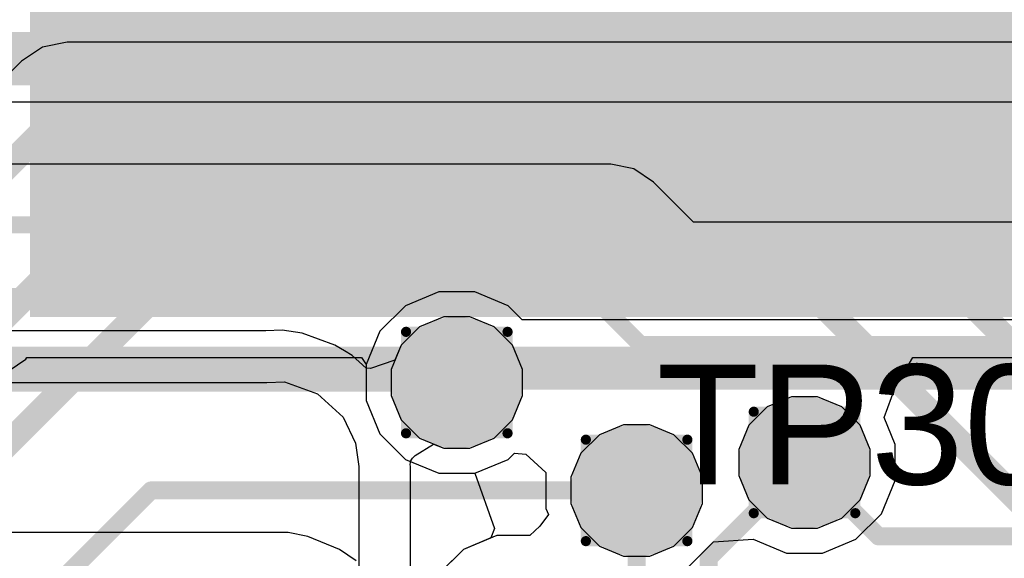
# Model space of a CAD drawing. Header units: inches. Extents: x -6 to 11.2, y -2.2 to 8.3.
# Tile 189 of 256: x 2.491 to 2.685, y 1.654 to 1.76. Entities that reach past the tile are written whole.
import ezdxf

# ---------------------------------------------------------------- set-up
doc = ezdxf.new("R2010")
doc.units = ezdxf.units.IN
doc.header["$MEASUREMENT"] = 0
for name, color, linetype in [('Board Layer Stack Bottom Solder', 6, 'Continuous'), ('Bottom Assembly', 56, 'Continuous'), ('Bottom Comp Body -Top13)-Comp Body -Bot14)', 56, 'Continuous'), ('Bottom Courtyard -Top15)-Courtyard -Bot16)', 56, 'Continuous'), ('Bottom Paste', 16, 'Continuous'), ('Drill Drawing', 1, 'Continuous'), ('Layer  6- Inner', 156, 'Continuous'), ('Layer 1- Top', 1, 'Continuous'), ('Layer 2- GND', 16, 'Continuous'), ('Layer 3- Inner', 16, 'Continuous'), ('Layer 4- Inner', 76, 'Continuous'), ('Layer 5- Inner', 90, 'Continuous'), ('Layer 7- PWR', 76, 'Continuous'), ('Layer 8- Bottom', 5, 'Continuous'), ('Top Overlay', 2, 'Continuous'), ('Via Holes', 16, 'Continuous')]:
    doc.layers.add(name, color=color, linetype=linetype)
doc.styles.add('Arial', font='txt', dxfattribs={"height": 0.2})

# ---------------------------------------------------------------- blocks, each defined once
blk = doc.blocks.new('FP_IHLP_5050CE_FP_3_175_3_MFG_B_477')
at = {"layer": 'Board Layer Stack Bottom Solder'}
blk.add_hatch(color=6, dxfattribs=at).paths.add_polyline_path([(0.11614, 0.10039), (0.31693, 0.10039), (0.31693, -0.10039), (0.11614, -0.10039)])
at = {"layer": 'Bottom Paste'}
blk.add_hatch(color=16, dxfattribs=at).paths.add_polyline_path([(0.11811, 0.09843), (0.31496, 0.09843), (0.31496, -0.09843), (0.11811, -0.09843)])
at = {"layer": 'Layer 8- Bottom'}
blk.add_hatch(color=7, dxfattribs=at).paths.add_polyline_path([(0.11811, 0.09843), (0.31496, 0.09843), (0.31496, -0.09843), (0.11811, -0.09843)])
at = {"layer": 'Bottom Assembly'}
blk.add_lwpolyline([(0.32677, -0.25787, 0.00787, 0.00787, 0), (0.32677, 0.25787, 0.00787, 0.00787, 0)], format="xyseb", dxfattribs=at)
at = {"layer": 'Bottom Comp Body -Top13)-Comp Body -Bot14)'}
blk.add_lwpolyline([(0.26732, -0.25394, 0.00787, 0.00787, 0), (0.26732, 0.25394, 0.00787, 0.00787, 0)], format="xyseb", dxfattribs=at)
at = {"layer": 'Bottom Courtyard -Top15)-Courtyard -Bot16)'}
blk.add_lwpolyline([(0.32677, -0.25787, 0.00787, 0.00787, 0), (0.32677, 0.25787, 0.00787, 0.00787, 0)], format="xyseb", dxfattribs=at)

msp = doc.modelspace()

# ---------------------------------------------------------------- hatches: boundary and pattern name
at = {"layer": 'Layer 1- Top'}
h = msp.add_hatch(color=7, dxfattribs=at)
edge = h.paths.add_edge_path()
edge.add_arc((2.57677, 1.68819), 0.00787, 0, 360)
h = msp.add_hatch(color=7, dxfattribs=at)
edge = h.paths.add_edge_path()
edge.add_arc((2.64528, 1.67244), 0.00787, 0, 360)
h = msp.add_hatch(color=7, dxfattribs=at)
edge = h.paths.add_edge_path()
edge.add_arc((2.6122, 1.66693), 0.00787, 0, 360)
at = {"layer": 'Layer 2- GND'}
h = msp.add_hatch(color=7, dxfattribs=at)
edge = h.paths.add_edge_path()
edge.add_arc((2.57677, 1.68819), 0.01295, 0, 360)
h = msp.add_hatch(color=7, dxfattribs=at)
edge = h.paths.add_edge_path()
edge.add_arc((2.64528, 1.67244), 0.01295, 0, 360)
h = msp.add_hatch(color=7, dxfattribs=at)
edge = h.paths.add_edge_path()
edge.add_arc((2.6122, 1.66693), 0.01295, 0, 360)
at = {"layer": 'Layer 3- Inner'}
h = msp.add_hatch(color=7, dxfattribs=at)
edge = h.paths.add_edge_path()
edge.add_arc((2.57677, 1.68819), 0.00787, 0, 360)
h = msp.add_hatch(color=7, dxfattribs=at)
edge = h.paths.add_edge_path()
edge.add_arc((2.64528, 1.67244), 0.00787, 0, 360)
h = msp.add_hatch(color=7, dxfattribs=at)
edge = h.paths.add_edge_path()
edge.add_arc((2.6122, 1.66693), 0.00787, 0, 360)
at = {"layer": 'Layer 7- PWR'}
h = msp.add_hatch(color=7, dxfattribs=at)
edge = h.paths.add_edge_path()
edge.add_arc((2.57677, 1.68819), 0.01295, 0, 360)
h = msp.add_hatch(color=7, dxfattribs=at)
edge = h.paths.add_edge_path()
edge.add_arc((2.64528, 1.67244), 0.01295, 0, 360)
h = msp.add_hatch(color=7, dxfattribs=at)
edge = h.paths.add_edge_path()
edge.add_arc((2.6122, 1.66693), 0.01295, 0, 360)
at = {"layer": 'Layer 8- Bottom'}
h = msp.add_hatch(color=7, dxfattribs=at)
edge = h.paths.add_edge_path()
edge.add_arc((2.57677, 1.68819), 0.00787, 0, 360)
h = msp.add_hatch(color=7, dxfattribs=at)
edge = h.paths.add_edge_path()
edge.add_arc((2.64528, 1.67244), 0.00787, 0, 360)
h = msp.add_hatch(color=7, dxfattribs=at)
edge = h.paths.add_edge_path()
edge.add_arc((2.6122, 1.66693), 0.00787, 0, 360)
at = {"layer": 'Via Holes'}
h = msp.add_hatch(color=7, dxfattribs=at)
edge = h.paths.add_edge_path()
edge.add_arc((2.57677, 1.68819), 0.00295, 0, 360)
h = msp.add_hatch(color=7, dxfattribs=at)
edge = h.paths.add_edge_path()
edge.add_arc((2.64528, 1.67244), 0.00295, 0, 360)
h = msp.add_hatch(color=7, dxfattribs=at)
edge = h.paths.add_edge_path()
edge.add_arc((2.6122, 1.66693), 0.00295, 0, 360)

# ---------------------------------------------------------------- linework, layer by layer
at = {"layer": 'Drill Drawing'}
for points in [[(2.56677, 1.69819, 0.002, 0.002, 0), (2.58677, 1.69819, 0.002, 0.002, 0)], [(2.56677, 1.67819, 0.002, 0.002, 0), (2.56677, 1.69819, 0.002, 0.002, 0)], [(2.58677, 1.67819, 0.002, 0.002, 0), (2.58677, 1.69819, 0.002, 0.002, 0)], [(2.63528, 1.68244, 0.002, 0.002, 0), (2.65528, 1.68244, 0.002, 0.002, 0)], [(2.63528, 1.66244, 0.002, 0.002, 0), (2.63528, 1.68244, 0.002, 0.002, 0)], [(2.65528, 1.66244, 0.002, 0.002, 0), (2.65528, 1.68244, 0.002, 0.002, 0)], [(2.56677, 1.67819, 0.002, 0.002, 0), (2.58677, 1.67819, 0.002, 0.002, 0)], [(2.6022, 1.67693, 0.002, 0.002, 0), (2.6222, 1.67693, 0.002, 0.002, 0)], [(2.6022, 1.65693, 0.002, 0.002, 0), (2.6022, 1.67693, 0.002, 0.002, 0)], [(2.6222, 1.65693, 0.002, 0.002, 0), (2.6222, 1.67693, 0.002, 0.002, 0)], [(2.63528, 1.66244, 0.002, 0.002, 0), (2.65528, 1.66244, 0.002, 0.002, 0)], [(2.6022, 1.65693, 0.002, 0.002, 0), (2.6222, 1.65693, 0.002, 0.002, 0)]]:
    msp.add_lwpolyline(points, format="xyseb", dxfattribs=at)
for points in [[(2.56627, 1.69819, 0.001, 0.001, 1), (2.56727, 1.69819, 0.001, 0.001, 1)], [(2.56627, 1.69819, 0.001, 0.001, 1), (2.56727, 1.69819, 0.001, 0.001, 1)], [(2.58627, 1.69819, 0.001, 0.001, 1), (2.58727, 1.69819, 0.001, 0.001, 1)], [(2.58627, 1.69819, 0.001, 0.001, 1), (2.58727, 1.69819, 0.001, 0.001, 1)], [(2.63478, 1.68244, 0.001, 0.001, 1), (2.63578, 1.68244, 0.001, 0.001, 1)], [(2.63478, 1.68244, 0.001, 0.001, 1), (2.63578, 1.68244, 0.001, 0.001, 1)], [(2.65478, 1.68244, 0.001, 0.001, 1), (2.65578, 1.68244, 0.001, 0.001, 1)], [(2.65478, 1.68244, 0.001, 0.001, 1), (2.65578, 1.68244, 0.001, 0.001, 1)], [(2.56627, 1.67819, 0.001, 0.001, 1), (2.56727, 1.67819, 0.001, 0.001, 1)], [(2.56627, 1.67819, 0.001, 0.001, 1), (2.56727, 1.67819, 0.001, 0.001, 1)], [(2.58627, 1.67819, 0.001, 0.001, 1), (2.58727, 1.67819, 0.001, 0.001, 1)], [(2.58627, 1.67819, 0.001, 0.001, 1), (2.58727, 1.67819, 0.001, 0.001, 1)], [(2.6017, 1.67693, 0.001, 0.001, 1), (2.6027, 1.67693, 0.001, 0.001, 1)], [(2.6017, 1.67693, 0.001, 0.001, 1), (2.6027, 1.67693, 0.001, 0.001, 1)], [(2.6217, 1.67693, 0.001, 0.001, 1), (2.6227, 1.67693, 0.001, 0.001, 1)], [(2.6217, 1.67693, 0.001, 0.001, 1), (2.6227, 1.67693, 0.001, 0.001, 1)], [(2.63478, 1.66244, 0.001, 0.001, 1), (2.63578, 1.66244, 0.001, 0.001, 1)], [(2.63478, 1.66244, 0.001, 0.001, 1), (2.63578, 1.66244, 0.001, 0.001, 1)], [(2.65478, 1.66244, 0.001, 0.001, 1), (2.65578, 1.66244, 0.001, 0.001, 1)], [(2.65478, 1.66244, 0.001, 0.001, 1), (2.65578, 1.66244, 0.001, 0.001, 1)], [(2.6017, 1.65693, 0.001, 0.001, 1), (2.6027, 1.65693, 0.001, 0.001, 1)], [(2.6017, 1.65693, 0.001, 0.001, 1), (2.6027, 1.65693, 0.001, 0.001, 1)], [(2.6217, 1.65693, 0.001, 0.001, 1), (2.6227, 1.65693, 0.001, 0.001, 1)], [(2.6217, 1.65693, 0.001, 0.001, 1), (2.6227, 1.65693, 0.001, 0.001, 1)]]:
    msp.add_lwpolyline(points, format="xyseb", close=True, dxfattribs=at)
at = {"layer": 'Layer  6- Inner'}
for p, q in [((2.49512, 1.75429), (2.49099, 1.75153)), ((2.5, 1.75526), (2.49512, 1.75429)), ((2.69567, 1.75526), (2.5, 1.75526)), ((2.49099, 1.75153), (2.46953, 1.73007))]:
    msp.add_line(p, q, dxfattribs=at)
for points in [[(2.42795, 1.67047, 0.005, 0.005, 0), (2.5, 1.74252, 0.005, 0.005, 0)], [(2.5, 1.74252, 0.005, 0.005, 0), (2.69567, 1.74252, 0.005, 0.005, 0)], [(2.4437, 1.65709, 0.005, 0.005, 0), (2.5126, 1.72598, 0.005, 0.005, 0)], [(2.5126, 1.72598, 0.005, 0.005, 0), (2.65591, 1.72598, 0.005, 0.005, 0)], [(2.65591, 1.72598, 0.005, 0.005, 0), (2.76535, 1.61654, 0.005, 0.005, 0)], [(2.45604, 1.64384, 0.005, 0.005, 0), (2.51929, 1.70709, 0.005, 0.005, 0)], [(2.51929, 1.70709, 0.005, 0.005, 0), (2.64528, 1.70709, 0.005, 0.005, 0)], [(2.64528, 1.70709, 0.005, 0.005, 0), (2.75039, 1.60197, 0.005, 0.005, 0)]]:
    msp.add_lwpolyline(points, format="xyseb", dxfattribs=at)
for points in [[(2.49875, 1.74252, 0.0025, 0.0025, 1), (2.50125, 1.74252, 0.0025, 0.0025, 1)], [(2.49875, 1.74252, 0.0025, 0.0025, 1), (2.50125, 1.74252, 0.0025, 0.0025, 1)], [(2.51135, 1.72598, 0.0025, 0.0025, 1), (2.51385, 1.72598, 0.0025, 0.0025, 1)], [(2.51135, 1.72598, 0.0025, 0.0025, 1), (2.51385, 1.72598, 0.0025, 0.0025, 1)], [(2.65466, 1.72598, 0.0025, 0.0025, 1), (2.65716, 1.72598, 0.0025, 0.0025, 1)], [(2.65466, 1.72598, 0.0025, 0.0025, 1), (2.65716, 1.72598, 0.0025, 0.0025, 1)], [(2.51804, 1.70709, 0.0025, 0.0025, 1), (2.52054, 1.70709, 0.0025, 0.0025, 1)], [(2.51804, 1.70709, 0.0025, 0.0025, 1), (2.52054, 1.70709, 0.0025, 0.0025, 1)], [(2.64403, 1.70709, 0.0025, 0.0025, 1), (2.64653, 1.70709, 0.0025, 0.0025, 1)], [(2.64403, 1.70709, 0.0025, 0.0025, 1), (2.64653, 1.70709, 0.0025, 0.0025, 1)]]:
    msp.add_lwpolyline(points, format="xyseb", close=True, dxfattribs=at)
at = {"layer": 'Layer 1- Top'}
for p, q in [((2.60709, 1.73121), (2.47953, 1.73121)), ((2.61165, 1.73031), (2.60709, 1.73121)), ((2.61552, 1.72772), (2.61165, 1.73031)), ((2.62344, 1.7198), (2.61552, 1.72772)), ((2.7381, 1.7198), (2.62344, 1.7198))]:
    msp.add_line(p, q, dxfattribs=at)
for points in [[(2.47953, 1.71929, 0.00339, 0.00339, 0), (2.60709, 1.71929, 0.00339, 0.00339, 0)], [(2.60709, 1.71929, 0.00339, 0.00339, 0), (2.6185, 1.70787, 0.00339, 0.00339, 0)], [(2.6185, 1.70787, 0.00339, 0.00339, 0), (2.82008, 1.70787, 0.00339, 0.00339, 0)], [(2.48346, 1.70512, 0.00339, 0.00339, 0), (2.60354, 1.70512, 0.00339, 0.00339, 0)], [(2.60354, 1.70512, 0.00339, 0.00339, 0), (2.61299, 1.69567, 0.00339, 0.00339, 0)], [(2.61299, 1.69567, 0.00339, 0.00339, 0), (2.8248, 1.69567, 0.00339, 0.00339, 0)], [(2.48622, 1.68819, 0.00354, 0.00354, 0), (2.57677, 1.68819, 0.00354, 0.00354, 0)], [(2.64173, 1.6689, 0.00354, 0.00354, 0), (2.64173, 1.67441, 0.00354, 0.00354, 0)], [(2.62638, 1.65354, 0.00354, 0.00354, 0), (2.64173, 1.6689, 0.00354, 0.00354, 0)], [(2.49961, 1.65, 0.00354, 0.00354, 0), (2.51654, 1.66693, 0.00354, 0.00354, 0)], [(2.51654, 1.66693, 0.00354, 0.00354, 0), (2.6122, 1.66693, 0.00354, 0.00354, 0)], [(2.62638, 1.53898, 0.00354, 0.00354, 0), (2.62638, 1.65354, 0.00354, 0.00354, 0)]]:
    msp.add_lwpolyline(points, format="xyseb", dxfattribs=at)
for points in [[(2.60624, 1.71929, 0.00169, 0.00169, 1), (2.60793, 1.71929, 0.00169, 0.00169, 1)], [(2.60624, 1.71929, 0.00169, 0.00169, 1), (2.60793, 1.71929, 0.00169, 0.00169, 1)], [(2.61766, 1.70787, 0.00169, 0.00169, 1), (2.61935, 1.70787, 0.00169, 0.00169, 1)], [(2.61766, 1.70787, 0.00169, 0.00169, 1), (2.61935, 1.70787, 0.00169, 0.00169, 1)], [(2.6027, 1.70512, 0.00169, 0.00169, 1), (2.60439, 1.70512, 0.00169, 0.00169, 1)], [(2.6027, 1.70512, 0.00169, 0.00169, 1), (2.60439, 1.70512, 0.00169, 0.00169, 1)], [(2.61215, 1.69567, 0.00169, 0.00169, 1), (2.61384, 1.69567, 0.00169, 0.00169, 1)], [(2.61215, 1.69567, 0.00169, 0.00169, 1), (2.61384, 1.69567, 0.00169, 0.00169, 1)], [(2.57589, 1.68819, 0.00177, 0.00177, 1), (2.57766, 1.68819, 0.00177, 0.00177, 1)], [(2.64085, 1.67441, 0.00177, 0.00177, 1), (2.64262, 1.67441, 0.00177, 0.00177, 1)], [(2.64085, 1.6689, 0.00177, 0.00177, 1), (2.64262, 1.6689, 0.00177, 0.00177, 1)], [(2.64085, 1.6689, 0.00177, 0.00177, 1), (2.64262, 1.6689, 0.00177, 0.00177, 1)], [(2.51565, 1.66693, 0.00177, 0.00177, 1), (2.51742, 1.66693, 0.00177, 0.00177, 1)], [(2.51565, 1.66693, 0.00177, 0.00177, 1), (2.51742, 1.66693, 0.00177, 0.00177, 1)], [(2.61132, 1.66693, 0.00177, 0.00177, 1), (2.61309, 1.66693, 0.00177, 0.00177, 1)], [(2.62549, 1.65354, 0.00177, 0.00177, 1), (2.62726, 1.65354, 0.00177, 0.00177, 1)], [(2.62549, 1.65354, 0.00177, 0.00177, 1), (2.62726, 1.65354, 0.00177, 0.00177, 1)]]:
    msp.add_lwpolyline(points, format="xyseb", close=True, dxfattribs=at)
at = {"layer": 'Layer 3- Inner'}
for p, q in [((2.46458, 1.74351), (2.74723, 1.74351)), ((2.57322, 1.70606), (2.56665, 1.70334)), ((2.58033, 1.70606), (2.57322, 1.70606)), ((2.5869, 1.70334), (2.58033, 1.70606)), ((2.56665, 1.70334), (2.56162, 1.69831)), ((2.58965, 1.70058), (2.5869, 1.70334)), ((2.75605, 1.70058), (2.58965, 1.70058)), ((2.56162, 1.69831), (2.5589, 1.69174)), ((2.5589, 1.69174), (2.5589, 1.68463)), ((2.5589, 1.68463), (2.56162, 1.67806)), ((2.56162, 1.67806), (2.56665, 1.67304)), ((2.5869, 1.67304), (2.58811, 1.67425)), ((2.58811, 1.67425), (2.5904, 1.67406)), ((2.56665, 1.67304), (2.57322, 1.67031)), ((2.58033, 1.67031), (2.5869, 1.67304)), ((2.5904, 1.67406), (2.59433, 1.67048)), ((2.57322, 1.67031), (2.58033, 1.67031)), ((2.59433, 1.67048), (2.59433, 1.66337)), ((2.59433, 1.66337), (2.59483, 1.66216)), ((2.59483, 1.66216), (2.59314, 1.6599)), ((2.59314, 1.6599), (2.59113, 1.65803)), ((2.58463, 1.65803), (2.57806, 1.65531)), ((2.59113, 1.65803), (2.58463, 1.65803)), ((2.57806, 1.65531), (2.57304, 1.65028))]:
    msp.add_line(p, q, dxfattribs=at)
for points in [[(1.96654, 1.75551, 0.00354, 0.00354, 0), (2.77913, 1.75551, 0.00354, 0.00354, 0)], [(2.57598, 1.68858, 0.00354, 0.00354, 0), (2.76102, 1.68858, 0.00354, 0.00354, 0)], [(2.64528, 1.67244, 0.00354, 0.00354, 0), (2.65984, 1.65787, 0.00354, 0.00354, 0)], [(2.6122, 1.63622, 0.00354, 0.00354, 0), (2.6122, 1.66693, 0.00354, 0.00354, 0)], [(2.65984, 1.65787, 0.00354, 0.00354, 0), (2.80472, 1.65787, 0.00354, 0.00354, 0)]]:
    msp.add_lwpolyline(points, format="xyseb", dxfattribs=at)
for points in [[(2.5751, 1.68858, 0.00177, 0.00177, 1), (2.57687, 1.68858, 0.00177, 0.00177, 1)], [(2.64439, 1.67244, 0.00177, 0.00177, 1), (2.64616, 1.67244, 0.00177, 0.00177, 1)], [(2.61132, 1.66693, 0.00177, 0.00177, 1), (2.61309, 1.66693, 0.00177, 0.00177, 1)], [(2.65896, 1.65787, 0.00177, 0.00177, 1), (2.66073, 1.65787, 0.00177, 0.00177, 1)], [(2.65896, 1.65787, 0.00177, 0.00177, 1), (2.66073, 1.65787, 0.00177, 0.00177, 1)]]:
    msp.add_lwpolyline(points, format="xyseb", close=True, dxfattribs=at)
at = {"layer": 'Layer 4- Inner'}
for p, q in [((2.5742, 1.70114), (2.56943, 1.69917)), ((2.57935, 1.70114), (2.5742, 1.70114)), ((2.58411, 1.69917), (2.57935, 1.70114)), ((2.5374, 1.69838), (2.43633, 1.69838)), ((2.53914, 1.69838), (2.5374, 1.69838)), ((2.54235, 1.69853), (2.53914, 1.69838)), ((2.54629, 1.69793), (2.54235, 1.69853)), ((2.55277, 1.69558), (2.54629, 1.69793)), ((2.56943, 1.69917), (2.56579, 1.69553)), ((2.58775, 1.69553), (2.58411, 1.69917)), ((2.55463, 1.69446), (2.55277, 1.69558)), ((2.55277, 1.69558), (2.55277, 1.69558)), ((2.56579, 1.69553), (2.56459, 1.69262)), ((2.58972, 1.69077), (2.58775, 1.69553)), ((2.55618, 1.69353), (2.55463, 1.69446)), ((2.55892, 1.69102), (2.55618, 1.69353)), ((2.56459, 1.69262), (2.5598, 1.69097)), ((2.5598, 1.69097), (2.55892, 1.69102)), ((2.58972, 1.68561), (2.58972, 1.69077)), ((2.43583, 1.68819), (2.5374, 1.68819)), ((2.5374, 1.68819), (2.53937, 1.68819)), ((2.53937, 1.68819), (2.54282, 1.68835)), ((2.54282, 1.68835), (2.5493, 1.686)), ((2.5493, 1.686), (2.5544, 1.68135)), ((2.58775, 1.68085), (2.58972, 1.68561)), ((2.6427, 1.68539), (2.63794, 1.68342)), ((2.64785, 1.68539), (2.6427, 1.68539)), ((2.65261, 1.68342), (2.64785, 1.68539)), ((2.63794, 1.68342), (2.63429, 1.67978)), ((2.65626, 1.67978), (2.65261, 1.68342)), ((2.5544, 1.68135), (2.55679, 1.67623)), ((2.58411, 1.67721), (2.58775, 1.68085)), ((2.60963, 1.67988), (2.60487, 1.67791)), ((2.61478, 1.67988), (2.60963, 1.67988)), ((2.61954, 1.67791), (2.61478, 1.67988)), ((2.63429, 1.67978), (2.63232, 1.67502)), ((2.65823, 1.67502), (2.65626, 1.67978)), ((2.55679, 1.67623), (2.55748, 1.67165)), ((2.5686, 1.67382), (2.57218, 1.67607)), ((2.57218, 1.67607), (2.5742, 1.67524)), ((2.57935, 1.67524), (2.58411, 1.67721)), ((2.60487, 1.67791), (2.60122, 1.67427)), ((2.62319, 1.67427), (2.61954, 1.67791)), ((2.5742, 1.67524), (2.57935, 1.67524)), ((2.60122, 1.67427), (2.59925, 1.66951)), ((2.62516, 1.66951), (2.62319, 1.67427)), ((2.63232, 1.67502), (2.63232, 1.66986)), ((2.65823, 1.66986), (2.65823, 1.67502)), ((2.5676, 1.67204), (2.56765, 1.67243)), ((2.56761, 1.67255), (2.56806, 1.67329)), ((2.56765, 1.67244), (2.56761, 1.67255)), ((2.56765, 1.67243), (2.56765, 1.67244)), ((2.56806, 1.67329), (2.5686, 1.67382)), ((2.55748, 1.67165), (2.55748, 1.67165)), ((2.55748, 1.67165), (2.55748, 1.67165)), ((2.55748, 1.67165), (2.55748, 1.67165)), ((2.55748, 1.67165), (2.55748, 1.49882)), ((2.56768, 1.67165), (2.5676, 1.67204)), ((2.56768, 1.49882), (2.56768, 1.67165)), ((2.59925, 1.66951), (2.59925, 1.66435)), ((2.62516, 1.66435), (2.62516, 1.66951)), ((2.63232, 1.66986), (2.63429, 1.6651)), ((2.65626, 1.6651), (2.65823, 1.66986)), ((2.63429, 1.6651), (2.63794, 1.66146)), ((2.65261, 1.66146), (2.65626, 1.6651)), ((2.59925, 1.66435), (2.60122, 1.65959)), ((2.62319, 1.65959), (2.62516, 1.66435)), ((2.63794, 1.66146), (2.6427, 1.65949)), ((2.64785, 1.65949), (2.65261, 1.66146)), ((2.60122, 1.65959), (2.60487, 1.65595)), ((2.61954, 1.65595), (2.62319, 1.65959)), ((2.6427, 1.65949), (2.64785, 1.65949)), ((2.60487, 1.65595), (2.60963, 1.65398)), ((2.61478, 1.65398), (2.61954, 1.65595)), ((2.60963, 1.65398), (2.61478, 1.65398))]:
    msp.add_line(p, q, dxfattribs=at)
at = {"layer": 'Layer 5- Inner'}
for p, q in [((2.5742, 1.70114), (2.56943, 1.69917)), ((2.57935, 1.70114), (2.5742, 1.70114)), ((2.58411, 1.69917), (2.57935, 1.70114)), ((2.56943, 1.69917), (2.56579, 1.69553)), ((2.58775, 1.69553), (2.58411, 1.69917)), ((2.56579, 1.69553), (2.56382, 1.69077)), ((2.58972, 1.69077), (2.58775, 1.69553)), ((2.56382, 1.69077), (2.56382, 1.68561)), ((2.58972, 1.68561), (2.58972, 1.69077)), ((2.56382, 1.68561), (2.56579, 1.68085)), ((2.58775, 1.68085), (2.58972, 1.68561)), ((2.6427, 1.68539), (2.63794, 1.68342)), ((2.64785, 1.68539), (2.6427, 1.68539)), ((2.65261, 1.68342), (2.64785, 1.68539)), ((2.63794, 1.68342), (2.63429, 1.67978)), ((2.65626, 1.67978), (2.65261, 1.68342)), ((2.56579, 1.68085), (2.56943, 1.67721)), ((2.58411, 1.67721), (2.58775, 1.68085)), ((2.60963, 1.67988), (2.60487, 1.67791)), ((2.61478, 1.67988), (2.60963, 1.67988)), ((2.61954, 1.67791), (2.61478, 1.67988)), ((2.63429, 1.67978), (2.63232, 1.67502)), ((2.65823, 1.67502), (2.65626, 1.67978)), ((2.56943, 1.67721), (2.5742, 1.67524)), ((2.57935, 1.67524), (2.58411, 1.67721)), ((2.60487, 1.67791), (2.60122, 1.67427)), ((2.62319, 1.67427), (2.61954, 1.67791)), ((2.5742, 1.67524), (2.57935, 1.67524)), ((2.60122, 1.67427), (2.59925, 1.66951)), ((2.62516, 1.66951), (2.62319, 1.67427)), ((2.63232, 1.67502), (2.63232, 1.66986)), ((2.65823, 1.66986), (2.65823, 1.67502)), ((2.59925, 1.66951), (2.59925, 1.66435)), ((2.62516, 1.66435), (2.62516, 1.66951)), ((2.63232, 1.66986), (2.63429, 1.6651)), ((2.65626, 1.6651), (2.65823, 1.66986)), ((2.63429, 1.6651), (2.63794, 1.66146)), ((2.65261, 1.66146), (2.65626, 1.6651)), ((2.59925, 1.66435), (2.60122, 1.65959)), ((2.62319, 1.65959), (2.62516, 1.66435)), ((2.63794, 1.66146), (2.6427, 1.65949)), ((2.64785, 1.65949), (2.65261, 1.66146)), ((2.60122, 1.65959), (2.60487, 1.65595)), ((2.61954, 1.65595), (2.62319, 1.65959)), ((2.6427, 1.65949), (2.64785, 1.65949)), ((2.60487, 1.65595), (2.60963, 1.65398)), ((2.61478, 1.65398), (2.61954, 1.65595)), ((2.60963, 1.65398), (2.61478, 1.65398))]:
    msp.add_line(p, q, dxfattribs=at)
at = {"layer": 'Layer 8- Bottom'}
for p, q in [((2.48857, 1.69058), (2.49187, 1.69279)), ((2.49187, 1.69279), (2.49209, 1.69311)), ((2.49209, 1.69311), (2.55798, 1.69311)), ((2.55798, 1.69311), (2.5589, 1.69174)), ((2.5589, 1.69174), (2.5589, 1.68463)), ((2.66313, 1.68719), (2.66659, 1.69311)), ((2.66659, 1.69311), (2.69383, 1.69311)), ((2.66095, 1.6813), (2.66313, 1.68719)), ((2.5589, 1.68463), (2.56162, 1.67806)), ((2.66315, 1.676), (2.66095, 1.6813)), ((2.56162, 1.67806), (2.56665, 1.67304)), ((2.66315, 1.66889), (2.66315, 1.676)), ((2.56665, 1.67304), (2.57322, 1.67031)), ((2.57322, 1.67031), (2.58033, 1.67031)), ((2.58033, 1.67031), (2.5842, 1.6594)), ((2.66043, 1.66232), (2.66315, 1.66889)), ((2.6554, 1.65729), (2.66043, 1.66232)), ((2.54353, 1.65862), (2.2185, 1.65862)), ((2.54743, 1.65785), (2.54353, 1.65862)), ((2.5842, 1.6594), (2.58347, 1.65755)), ((2.55365, 1.65527), (2.54743, 1.65785)), ((2.58347, 1.65755), (2.57806, 1.65531)), ((2.62233, 1.65178), (2.62736, 1.6568)), ((2.62736, 1.6568), (2.63515, 1.65729)), ((2.63515, 1.65729), (2.64172, 1.65457)), ((2.64883, 1.65457), (2.6554, 1.65729)), ((2.55696, 1.65306), (2.55365, 1.65527)), ((2.57806, 1.65531), (2.57384, 1.65109)), ((2.64172, 1.65457), (2.64883, 1.65457))]:
    msp.add_line(p, q, dxfattribs=at)

# ---------------------------------------------------------------- block references
at = {"rotation": 270}
msp.add_blockref('FP_IHLP_5050CE_FP_3_175_3_MFG_B_477', (2.59309, 2.01807), dxfattribs=at)

# ---------------------------------------------------------------- texts
at = {"layer": 'Top Overlay', "style": 'Arial'}
msp.add_text('TP309', height=0.023622, dxfattribs=at).set_placement((2.61616, 1.66811))

doc.saveas('drawing.dxf')
